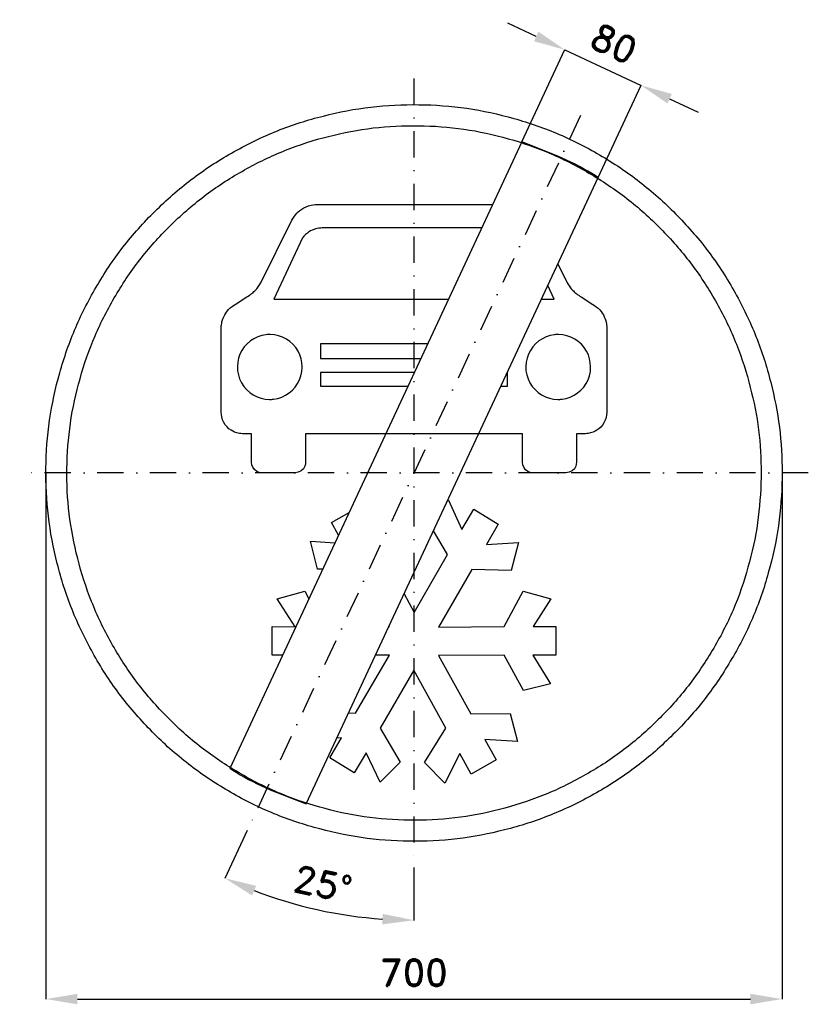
# Model space of a CAD drawing. Header units: millimetres. Extents: x -375 to 375, y -505 to 431.
import ezdxf

# ---------------------------------------------------------------- set-up
doc = ezdxf.new("R2010")
doc.units = ezdxf.units.MM
doc.header["$LTSCALE"] = 5
doc.linetypes.add('ČERCHOVANÁX2', pattern=[2, 1, -0.5, 0, -0.5])
doc.layers.add('Kóty', color=2, linetype='Continuous')
doc.layers.add('Značka', color=7, linetype='Continuous')
doc.styles.get("Standard").update_dxf_attribs({"font": 'romand.shx', "height": 25})
doc.dimstyles.get("Standard").update_dxf_attribs({"dimtxt": 25, "dimasz": 30, "dimexe": 0.18, "dimexo": 0.0625, "dimgap": 12.5, "dimtad": 1, "dimdec": 0, "dimzin": 0, "dimdsep": 46, "dimtxsty": 'Standard', "dimcen": 0.09, "dimadec": 0, "dimazin": 0, "dimtfac": 1, "dimtdec": 0, "dimtofl": 0, "dimtmove": 0, "dimatfit": 3, "dimfxl": 1, "dimtolj": 1, "dimtzin": 0, "dimarcsym": 0})

# ---------------------------------------------------------------- blocks, each defined once
blk = doc.blocks.new('*D2')
at = {"layer": 'Defpoints', "color": 0, "transparency": 16777216}
for p in [(-350.05, 0), (350, -4.58), (350, -500.03)]:
    blk.add_point(p, dxfattribs=at)
at = {"layer": 'Kóty', "color": 0, "lineweight": -2, "transparency": 16777216}
for p, q in [((-350.05, -0.06), (-350.05, -500.21)), ((350, -4.64), (350, -500.21)), ((-320.05, -500.03), (320, -500.03))]:
    blk.add_line(p, q, dxfattribs=at)
at = {"layer": 'Kóty', "color": 0, "transparency": 16777216}
for points in [[(-320.05, -495.03), (-320.05, -505.03), (-350.05, -500.03)], [(320, -495.03), (320, -505.03), (350, -500.03)]]:
    blk.add_solid(points, dxfattribs=at)
at = {"layer": 'Kóty', "color": 0, "transparency": 16777216, "insert": (-0.03, -475.03), "char_height": 25, "attachment_point": 5}
blk.add_mtext('\\A1;700', dxfattribs=at)
blk = doc.blocks.new('*D3')
at = {"layer": 'Defpoints', "color": 0, "transparency": 16777216}
for p in [(215.95, 368.33), (102.6, 314.6), (175.1, 280.77)]:
    blk.add_point(p, dxfattribs=at)
at = {"layer": 'Kóty', "color": 0, "lineweight": -2, "transparency": 16777216}
for p, q in [((116.27, 414.84), (89.08, 427.53)), ((102.63, 314.66), (143.53, 402.32)), ((175.13, 280.83), (216.03, 368.5)), ((243.14, 355.65), (270.32, 342.96))]:
    blk.add_line(p, q, dxfattribs=at)
at = {"layer": 'Kóty', "color": 0, "transparency": 16777216}
for points in [[(118.38, 419.37), (114.15, 410.31), (143.45, 402.16)], [(245.25, 360.18), (241.02, 351.12), (215.95, 368.33)]]:
    blk.add_solid(points, dxfattribs=at)
at = {"layer": 'Kóty', "color": 0, "transparency": 16777216, "insert": (190.27, 407.9), "char_height": 25, "attachment_point": 5, "rotation": 334.98787}
blk.add_mtext('\\A1;80', dxfattribs=at)
blk = doc.blocks.new('*D4')
at = {"layer": 'Defpoints', "color": 0, "transparency": 16777216}
for p in [(0, 375), (158.48, 339.87), (-158.48, -339.87), (0, -375), (-121.93, -407.27)]:
    blk.add_point(p, dxfattribs=at)
at = {"layer": 'Kóty', "color": 0, "lineweight": -2, "transparency": 16777216}
for p, q in [((-158.51, -339.92), (-179.74, -385.46)), ((0, -375.06), (0, -425.31))]:
    blk.add_line(p, q, dxfattribs=at)
blk.add_arc((0, 0), 425.13, 249.04403, 265.95597, dxfattribs=at)
at = {"layer": 'Kóty', "color": 0, "transparency": 16777216}
for points in [[(-154, -401.61), (-150.1, -392.41), (-179.67, -385.3)], [(-29.8, -419.07), (-30.16, -429.07), (0, -425.13)]]:
    blk.add_solid(points, dxfattribs=at)
at = {"layer": 'Kóty', "color": 0, "transparency": 16777216, "insert": (-86.6, -390.64), "char_height": 25, "attachment_point": 5, "rotation": 347.5}
blk.add_mtext('\\A1;25°', dxfattribs=at)

msp = doc.modelspace()

# ---------------------------------------------------------------- linework, layer by layer
at = {"layer": 'Kóty'}
msp.add_lwpolyline([(143.45, 402.16), (215.95, 368.33)], dxfattribs=at)
at = {"layer": 'Značka', "color": 6, "linetype": 'ČERCHOVANÁX2', "lineweight": 25, "ltscale": 5}
for p, q in [((0, 375), (0, -375)), ((158.48, 339.87), (-158.48, -339.87)), ((375, 0), (-375, 0))]:
    msp.add_line(p, q, dxfattribs=at)
at = {"layer": 'Značka', "color": 5}
for points in [[(350, 0), (350, -2.29), (350, -4.58, -0.032166), (346.5, -50.21, -0.035727), (336.9, -95, -0.036668), (321.8, -138.26, -0.034749), (300.8, -178.95, -0.034042), (275, -216.77, -0.034442), (244.2, -250.71, -0.034555), (209.5, -280.56, -0.034426), (171, -305.37, -0.034386), (129.7, -325.22, -0.034417), (86.2, -339.23, -0.034423), (41.2, -347.72, -0.034416), (-4.6, -349.97, -0.034417), (-50.2, -346.53, -0.034417), (-95, -336.86, -0.034422), (-138.2, -321.72, -0.034426), (-179, -300.79, -0.03442), (-216.8, -274.98, -0.034413), (-250.7, -244.23, -0.034403), (-280.6, -209.5, -0.034421), (-305.4, -171.02, -0.034408), (-325.2, -129.75, -0.034417), (-339.2, -86.15, -0.034422), (-347.7, -41.16, -0.034424), (-350, 4.58, -0.034419), (-346.5, 50.24, -0.034407), (-336.9, 95, -0.034408), (-321.7, 138.22, -0.034422), (-300.8, 178.95, -0.034412), (-275, 216.78, -0.034416), (-244.2, 250.71, -0.034411), (-209.5, 280.56, -0.03441), (-171, 305.37, -0.034413), (-129.8, 325.22, -0.034413), (-86.2, 339.23, -0.034418), (-41.2, 347.72, -0.034415), (4.6, 349.97, -0.034418), (50.2, 346.53, -0.034418), (95, 336.86, -0.034414), (138.2, 321.71, -0.034412), (179, 300.79, -0.034421), (216.8, 274.98, -0.034399), (250.7, 244.23, -0.034428), (280.6, 209.5, -0.034495), (305.4, 171.02, -0.034408), (325.2, 129.76, -0.034092), (339.2, 86.15, -0.032807), (347.5, 43.38, -0.034276), (350, 0)], [(330, 0), (330, -2.16), (330, -4.32, -0.032168), (326.7, -47.34, -0.035741), (317.6, -89.57, -0.03666), (303.4, -130.36, -0.034769), (283.6, -168.73, -0.034042), (259.3, -204.39, -0.034451), (230.3, -236.38, -0.034559), (197.5, -264.53, -0.034429), (161.2, -287.92, -0.034392), (122.3, -306.64, -0.034413), (81.2, -319.85, -0.034423), (38.8, -327.85, -0.034417), (-4.3, -329.97, -0.034415), (-47.4, -326.73, -0.034418), (-89.6, -317.61, -0.034421), (-130.3, -303.33, -0.034415), (-168.7, -283.6, -0.034423), (-204.4, -259.27, -0.034424), (-236.4, -230.27, -0.034421), (-264.5, -197.53, -0.034409), (-287.9, -161.25, -0.034412), (-306.6, -122.34, -0.034389), (-319.8, -81.23, -0.034393), (-327.9, -38.8, -0.034449), (-330, 4.32, -0.03444), (-326.7, 47.37, -0.03441), (-317.6, 89.58, -0.034427), (-303.3, 130.32, -0.034404), (-283.6, 168.73, -0.034412), (-259.3, 204.39, -0.034409), (-230.3, 236.38, -0.034409), (-197.5, 264.53, -0.034411), (-161.2, 287.92, -0.034421), (-122.3, 306.64, -0.034411), (-81.2, 319.85, -0.034423), (-38.8, 327.85, -0.034418), (4.3, 329.97, -0.034417), (47.4, 326.73, -0.034418), (89.6, 317.61, -0.034411), (130.3, 303.33, -0.03442), (168.7, 283.6, -0.034412), (204.4, 259.27, -0.034393), (236.4, 230.27, -0.034412), (264.5, 197.53, -0.03449), (287.9, 161.25, -0.034432), (306.6, 122.35, -0.034062), (319.8, 81.23, -0.032789), (327.7, 40.9, -0.034256), (330, 0)], [(175.1, 280.77), (172.2, 282.63), (169.2, 284.46, 0.036005), (136.7, 301.07), (102.6, 314.6), (-175.1, -280.78), (-172.2, -282.63), (-169.2, -284.46, 0.036004), (-136.7, -301.08), (-102.6, -314.6), (175.1, 280.77)], [(64.46, 232.84), (-85.7, 232.84, 0.003705), (-87.2, 232.84), (-88.7, 232.78), (-90.4, 232.63), (-92, 232.35), (-93.6, 231.96), (-95.1, 231.45), (-96.7, 230.79), (-98.3, 230.02), (-99.9, 229.09), (-101.4, 228.02), (-103.2, 226.53), (-104.7, 224.9), (-105.4, 224.14), (-106.1, 223.37), (-133.3, 165.05), (32.84, 165.05)], [(-106.3, 100.73), (-106.7, 104.55), (-107.3, 108.31), (-108.5, 112.15), (-110.3, 115.78), (-112.5, 119.17), (-115.1, 122.23), (-118.1, 124.94), (-121.4, 127.21), (-125, 129.05), (-128.8, 130.38), (-132.7, 131.24), (-136.7, 131.54, 0.034415), (-140.8, 131.34), (-144.7, 130.59), (-148.6, 129.36), (-152.2, 127.61), (-155.6, 125.43), (-158.6, 122.8), (-161.4, 119.81), (-163.6, 116.48), (-165.5, 112.9), (-166.8, 109.09), (-167.6, 105.15), (-168, 101.13), (-167.8, 97.11), (-167, 93.14), (-165.8, 89.31), (-164, 85.67), (-161.8, 82.28), (-159.2, 79.23), (-156.2, 76.52), (-152.9, 74.25), (-149.3, 72.41), (-145.5, 71.07), (-141.6, 70.22), (-137.5, 69.92, 0.034422), (-133.5, 70.12), (-129.6, 70.86), (-125.7, 72.1), (-122.1, 73.84), (-118.7, 76.03), (-115.6, 78.66), (-112.9, 81.64), (-110.7, 84.97), (-108.8, 88.56), (-107.5, 92.36), (-106.6, 96.31), (-106.3, 100.33), (-106.3, 100.53), (-106.3, 100.73)], [(168, 100.73), (167.6, 104.55), (167, 108.31), (165.8, 112.15), (164, 115.78), (161.8, 119.17), (159.2, 122.23), (156.2, 124.94), (152.9, 127.21), (149.3, 129.05), (145.5, 130.38), (141.6, 131.24), (137.5, 131.54, 0.034367), (133.5, 131.34), (129.6, 130.59), (125.7, 129.36), (122.1, 127.61), (118.7, 125.43), (115.6, 122.8), (112.9, 119.81), (110.7, 116.48), (108.8, 112.9), (107.5, 109.09), (106.6, 105.15), (106.3, 101.13), (106.5, 97.11), (107.3, 93.14), (108.5, 89.31), (110.3, 85.67), (112.4, 82.28), (115.1, 79.23), (118.1, 76.52), (121.4, 74.25), (125, 72.41), (128.8, 71.07), (132.7, 70.22), (136.7, 69.92, 0.03447), (140.8, 70.12), (144.7, 70.86), (148.6, 72.1), (152.2, 73.84), (155.6, 76.03), (158.6, 78.66), (161.4, 81.64), (163.6, 84.97), (165.5, 88.56), (166.8, 92.36), (167.7, 96.31), (168, 100.33), (168, 100.53), (168, 100.73)]]:
    msp.add_lwpolyline(points, format="xyb", dxfattribs=at)
for points in [[(136.78, 198.63), (145.7, 180.74), (149.6, 175.04), (150.2, 174.35), (150.8, 173.68), (151.6, 172.92), (152.4, 172.19), (153.1, 171.54), (153.8, 170.91), (154.6, 170.32), (155.3, 169.75), (155.9, 169.29), (156.6, 168.84), (157.8, 168.05), (159, 167.29), (170.1, 160.11), (171.7, 159.02), (173.3, 157.89), (175, 156.49), (176.6, 154.94), (177.9, 153.4), (179.1, 151.75), (180.1, 150.12), (180.9, 148.43), (181.6, 146.95), (182.1, 145.43), (182.6, 143.47), (183, 141.47), (183.2, 140.57), (183.3, 139.66), (183.3, 57.54), (183, 55.08), (182.6, 52.65), (181.8, 50.03), (180.6, 47.55), (179.3, 45.47), (177.6, 43.59), (175.9, 41.99), (174, 40.59), (172.3, 39.56), (170.5, 38.72), (168, 37.98), (165.5, 37.54), (164.3, 37.39), (163.1, 37.27), (154.4, 37.27), (154.4, 10.26), (154.2, 8.33), (153.8, 6.45), (152.5, 3.96), (150.4, 2.04), (147.6, 0.71), (144.4, 0), (113.1, 0), (110.5, 0.52), (108.1, 1.43), (105.9, 3.09), (104.3, 5.33), (103.5, 7.72), (103.1, 10.26), (103.1, 37.27), (-103.1, 37.27), (-103.1, 10.26), (-103.3, 8.36), (-103.8, 6.5), (-105.2, 3.95), (-107.3, 2), (-110, 0.71), (-113.1, 0), (-144.4, 0), (-147.1, 0.53), (-149.6, 1.49), (-151.8, 3.14), (-153.3, 5.36), (-154.1, 7.74), (-154.4, 10.26), (-154.4, 37.27), (-163.1, 37.27), (-164.6, 37.42), (-166, 37.61), (-168.4, 38.06), (-170.6, 38.8), (-172.4, 39.6), (-174, 40.59), (-176, 42.07), (-177.8, 43.77), (-179.5, 45.77), (-180.9, 47.99), (-182, 50.55), (-182.7, 53.25), (-183, 55.39), (-183.3, 57.54), (-183.3, 139.66), (-183.1, 140.77), (-182.9, 141.88), (-182.6, 143.75), (-182.1, 145.59), (-181.5, 147.03), (-180.9, 148.43), (-180, 150.21), (-178.9, 151.92), (-177.7, 153.64), (-176.3, 155.23), (-174.7, 156.79), (-172.9, 158.18), (-171.5, 159.16), (-170.1, 160.11), (-159, 167.29), (-157.7, 168.07), (-156.5, 168.88), (-155.9, 169.31), (-155.3, 169.75), (-154.5, 170.35), (-153.8, 170.97), (-153, 171.64), (-152.2, 172.32), (-151.4, 173.07), (-150.7, 173.84), (-150.1, 174.44), (-149.6, 175.04), (-145.7, 180.74), (-116.1, 240.13), (-115.5, 241.21), (-114.9, 242.28), (-113.8, 244.05), (-112.5, 245.73), (-111.4, 246.98), (-110.2, 248.14), (-108.5, 249.56), (-106.7, 250.83), (-104.7, 252.03), (-102.6, 253.02), (-100.2, 253.83), (-97.8, 254.41), (-96, 254.73), (-94.1, 255), (74.8, 255)], [(133.3, 165.05), (127.21, 178.1)], [(121.12, 165.05), (133.3, 165.05)], [(13.06, 122.63), (-88.9, 122.63), (-88.9, 108.85), (6.63, 108.85)], [(0.33, 95.35), (-88.9, 95.35), (-88.9, 82.39), (-5.71, 82.39)], [(88.9, 82.39), (88.9, 95.35), (88.61, 95.35)], [(82.57, 82.39), (88.9, 82.39)], [(31.67, -26.73), (32.7, -25.77), (45.4, -53.83), (56.8, -34.41), (80.2, -48.74), (69, -67.97)], [(-71.72, -59.13), (-78.3, -47.16), (-61.74, -37.74)], [(-9.45, -114.89), (0.3, -132.52), (31.9, -77.38), (18.46, -55.05)], [(-86.78, -91.43), (-91.8, -91.51), (-98.5, -64.82), (-75.07, -66.31)], [(69, -67.97), (99.5, -66), (92.5, -92.69), (55.1, -91.9), (23.4, -146.46), (85.6, -146.07), (103.9, -112.31), (130, -119.57), (113.2, -146.07), (135, -146.07), (135, -173.34), (113, -173.34), (129.8, -200.42), (104.1, -206.69), (85.8, -173.34), (23.3, -173.54), (53.9, -229.06), (91.4, -228.67), (98.3, -255.16), (67.3, -253.2), (78.1, -272.63), (54.3, -286.36), (43.5, -266.74), (29.2, -295), (10.1, -275.17), (30.2, -242.6), (-0.3, -187.46), (-32.1, -242.6), (-13, -274.98), (-32.1, -293.82), (-45.6, -265.95), (-56.8, -284.99), (-80.2, -270.86), (-69, -251.82), (-73.42, -252.05)], [(-124.99, -173.34), (-135, -173.34), (-135, -146.07), (-113, -146.25), (-130, -119.57), (-103.9, -112.31), (-99.96, -119.67)], [(-23.99, -146.07), (-23.3, -146.07), (-23.68, -145.39)], [(-62.28, -228.16), (-55.5, -228.48), (-23.3, -173.34), (-36.71, -173.34)]]:
    msp.add_lwpolyline(points, dxfattribs=at)

# ---------------------------------------------------------------- dimensions: what is measured, and where the dimension line sits
at = {"layer": 'Kóty'}
dim = msp.add_aligned_dim(p1=(102.6, 314.6), p2=(175.1, 280.77), distance=96.62, dimstyle='Standard', dxfattribs=at)
dim.commit()
dim.dimension.update_dxf_attribs({"geometry": '*D3', "text_midpoint": (190.27, 407.9)})
dim = msp.add_angular_dim_2l(base=(-121.93, -407.27), line1=((0, 375), (0, -375)), line2=((158.48, 339.87), (-158.48, -339.87)), dimstyle='Standard', dxfattribs=at)
dim.commit()
dim.dimension.update_dxf_attribs({"geometry": '*D4', "text_midpoint": (-86.6, -390.64)})
dim = msp.add_linear_dim(base=(350, -500.03), p1=(-350.05, 0), p2=(350, -4.58), dimstyle='Standard', dxfattribs=at)
dim.commit()
dim.dimension.update_dxf_attribs({"geometry": '*D2', "text_midpoint": (-0.03, -475.03)})

doc.saveas('drawing.dxf')
